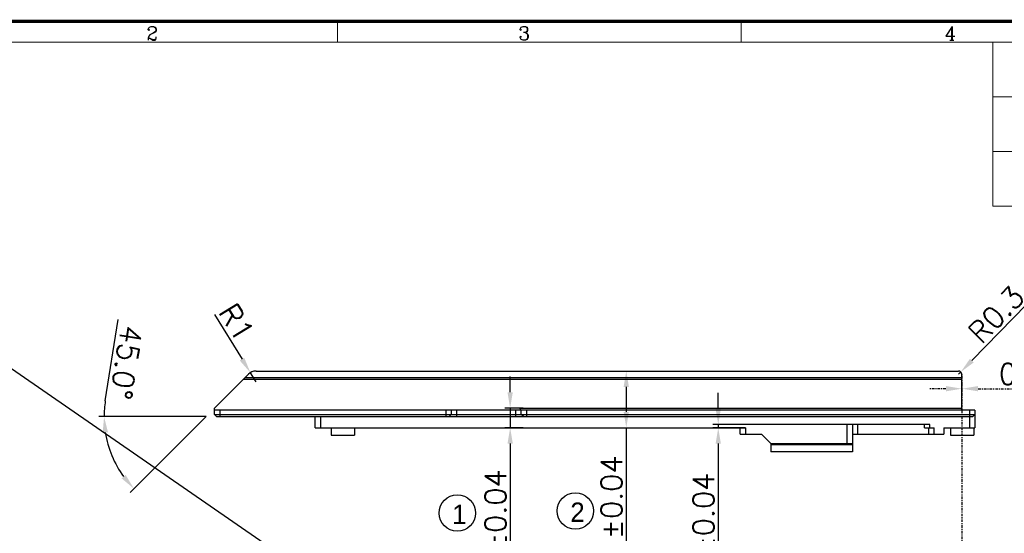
# Model space of a CAD drawing. Header units: inches. Extents: x 21485 to 22073, y -4353 to -4163.
# Tile 4 of 11: x 21534 to 21626, y -4211 to -4163. Entities that reach past the tile are written whole.
import ezdxf

# ---------------------------------------------------------------- set-up
doc = ezdxf.new("R2010")
doc.units = ezdxf.units.IN
doc.header["$LTSCALE"] = 0.64311
doc.header["$MEASUREMENT"] = 0
doc.header["$PDMODE"] = 3
doc.header["$PDSIZE"] = 0.3125
doc.linetypes.add('CENTER', pattern=[0.6, 0.375, -0.075, 0.075, -0.075])
doc.layers.get('0').update_dxf_attribs({"linetype": 'CONTINUOUS'})
doc.layers.get('Defpoints').update_dxf_attribs({"linetype": 'CONTINUOUS'})
doc.layers.add('图框', color=3, linetype='CONTINUOUS')
doc.styles.add('ITALICT', font='COMPLEX')
doc.styles.get("Standard").update_dxf_attribs({"font": 'txt.shx'})
doc.styles.add('TEXTSTYLE_2', font='txt')
doc.dimstyles.new('AVC 1.5', dxfattribs={"dimtxt": 2, "dimasz": 1.5, "dimexe": 0.5, "dimexo": 0, "dimgap": 0.39, "dimtad": 1, "dimdsep": 46, "dimtxsty": 'Standard', "dimcen": 0, "dimclrd": 2, "dimclre": 2, "dimclrt": 2, "dimadec": 1, "dimazin": 0, "dimtfac": 1, "dimtmove": 0, "dimatfit": 3, "dimfxl": 0, "dimtolj": 1, "dimtzin": 0, "dimarcsym": 0})

# ---------------------------------------------------------------- blocks, each defined once
blk = doc.blocks.new('*D206')
at = {"color": 2, "lineweight": -2, "transparency": 16777216}
for p, q in [((21551.888, -4190.545), (21554.5, -4194.746)), ((21555.819, -4196.87), (21555.291, -4196.02))]:
    blk.add_line(p, q, dxfattribs=at)
at = {"color": 2, "transparency": 16777216}
blk.add_solid([(21554.712, -4194.614), (21554.287, -4194.878), (21555.291, -4196.02)], dxfattribs=at)
at = {"layer": 'Defpoints', "color": 0, "transparency": 16777216}
for p in [(21555.291, -4196.02), (21555.819, -4196.87)]:
    blk.add_point(p, dxfattribs=at)
at = {"color": 2, "transparency": 16777216, "insert": (21553.979, -4191.275), "char_height": 2, "attachment_point": 5, "rotation": 301.86167}
blk.add_mtext('\\A1;R1', dxfattribs=at)
blk = doc.blocks.new('*D207')
at = {"color": 2, "lineweight": -2, "transparency": 16777216}
for p, q in [((21541.602, -4198.674), (21542.812, -4190.989)), ((21551.105, -4200.17), (21540.986, -4200.17)), ((21551.105, -4200.17), (21543.949, -4207.325))]:
    blk.add_line(p, q, dxfattribs=at)
for start, end in [(171.05669, 180), (188.94331, 216.05669)]:
    blk.add_arc((21551.105, -4200.17), 9.62, start, end, dxfattribs=at)
at = {"color": 2, "transparency": 16777216}
for points in [[(21541.353, -4201.685), (21541.852, -4201.646), (21541.486, -4200.17)], [(21543.518, -4205.669), (21543.138, -4205.994), (21544.303, -4206.972)]]:
    blk.add_solid(points, dxfattribs=at)
at = {"layer": 'Defpoints', "color": 0, "transparency": 16777216}
for p in [(21555.112, -4196.163), (21551.905, -4199.37), (21552.105, -4200.17), (21623.455, -4200.17), (21542.774, -4204.979)]:
    blk.add_point(p, dxfattribs=at)
at = {"color": 2, "transparency": 16777216, "insert": (21543.58, -4195.048), "char_height": 2, "attachment_point": 5, "rotation": 261.05669}
blk.add_mtext('\\A1;45.0°', dxfattribs=at)
blk = doc.blocks.new('*D208')
at = {"color": 2, "lineweight": -2, "transparency": 16777216}
for p, q in [((21579.798, -4197.87), (21579.798, -4196.37)), ((21581.012, -4199.37), (21579.298, -4199.37)), ((21579.798, -4199.37), (21579.798, -4201.22)), ((21581.012, -4201.22), (21579.298, -4201.22)), ((21579.798, -4202.72), (21579.798, -4219.143))]:
    blk.add_line(p, q, dxfattribs=at)
at = {"color": 2, "transparency": 16777216}
for points in [[(21579.548, -4197.87), (21580.048, -4197.87), (21579.798, -4199.37)], [(21579.548, -4202.72), (21580.048, -4202.72), (21579.798, -4201.22)]]:
    blk.add_solid(points, dxfattribs=at)
at = {"layer": 'Defpoints', "color": 0, "transparency": 16777216}
for p in [(21581.012, -4199.37), (21579.798, -4201.22), (21581.012, -4201.22)]:
    blk.add_point(p, dxfattribs=at)
at = {"color": 2, "transparency": 16777216, "insert": (21578.408, -4212.086), "char_height": 2, "attachment_point": 5, "rotation": 90}
blk.add_mtext('\\A1;1.85%%P0.04', dxfattribs=at)
blk = doc.blocks.new('*D209')
at = {"color": 2, "lineweight": -2, "transparency": 16777216}
for p, q in [((21588.598, -4195.87), (21591.254, -4195.87)), ((21590.754, -4197.37), (21590.754, -4199.72)), ((21588.598, -4201.22), (21591.254, -4201.22)), ((21590.754, -4201.22), (21590.754, -4218.166))]:
    blk.add_line(p, q, dxfattribs=at)
at = {"color": 2, "transparency": 16777216}
for points in [[(21590.504, -4197.37), (21591.004, -4197.37), (21590.754, -4195.87)], [(21590.504, -4199.72), (21591.004, -4199.72), (21590.754, -4201.22)]]:
    blk.add_solid(points, dxfattribs=at)
at = {"layer": 'Defpoints', "color": 0, "transparency": 16777216}
for p in [(21588.598, -4195.87), (21588.598, -4201.22), (21590.754, -4201.22)]:
    blk.add_point(p, dxfattribs=at)
at = {"color": 2, "transparency": 16777216, "insert": (21589.364, -4210.776), "char_height": 2, "attachment_point": 5, "rotation": 90}
blk.add_mtext('\\A1;5.35%%P0.04', dxfattribs=at)
blk = doc.blocks.new('*D210')
at = {"color": 2, "lineweight": -2, "transparency": 16777216}
for p, q in [((21599.431, -4199.42), (21599.431, -4197.92)), ((21612.085, -4200.92), (21598.931, -4200.92)), ((21599.431, -4200.92), (21599.431, -4201.22)), ((21602.005, -4201.22), (21598.931, -4201.22)), ((21599.431, -4202.72), (21599.431, -4221.738))]:
    blk.add_line(p, q, dxfattribs=at)
at = {"color": 2, "transparency": 16777216}
for points in [[(21599.181, -4199.42), (21599.681, -4199.42), (21599.431, -4200.92)], [(21599.181, -4202.72), (21599.681, -4202.72), (21599.431, -4201.22)]]:
    blk.add_solid(points, dxfattribs=at)
at = {"layer": 'Defpoints', "color": 0, "transparency": 16777216}
for p in [(21612.085, -4200.92), (21599.431, -4201.22), (21602.005, -4201.22)]:
    blk.add_point(p, dxfattribs=at)
at = {"color": 2, "transparency": 16777216, "insert": (21598.041, -4213.514), "char_height": 2, "attachment_point": 5, "rotation": 90}
blk.add_mtext('\\A1;2-0.3%%P0.04', dxfattribs=at)
blk = doc.blocks.new('*D211')
at = {"color": 2, "lineweight": -2, "transparency": 16777216}
for p, q in [((21628.904, -4189.186), (21623.361, -4194.88)), ((21622.105, -4196.17), (21622.314, -4195.955))]:
    blk.add_line(p, q, dxfattribs=at)
at = {"color": 2, "transparency": 16777216}
blk.add_solid([(21623.182, -4194.706), (21623.54, -4195.054), (21622.314, -4195.955)], dxfattribs=at)
at = {"layer": 'Defpoints', "color": 0, "transparency": 16777216}
for p in [(21622.105, -4196.17), (21622.314, -4195.955)]:
    blk.add_point(p, dxfattribs=at)
at = {"color": 2, "transparency": 16777216, "insert": (21625.659, -4190.526), "char_height": 2, "attachment_point": 5, "rotation": 45.76948}
blk.add_mtext('\\A1;R0.3', dxfattribs=at)
blk = doc.blocks.new('*D212')
at = {"color": 2, "linetype": 'CENTER', "lineweight": -2, "transparency": 16777216}
for p, q in [((21622.405, -4197.87), (21622.405, -4197.032)), ((21622.455, -4197.867), (21622.455, -4197.032)), ((21620.905, -4197.532), (21619.405, -4197.532)), ((21622.405, -4197.532), (21622.455, -4197.532)), ((21623.955, -4197.532), (21631.949, -4197.532))]:
    blk.add_line(p, q, dxfattribs=at)
at = {"color": 2, "linetype": 'CENTER', "transparency": 16777216}
for points in [[(21620.905, -4197.282), (21620.905, -4197.782), (21622.405, -4197.532)], [(21623.955, -4197.282), (21623.955, -4197.782), (21622.455, -4197.532)]]:
    blk.add_solid(points, dxfattribs=at)
at = {"layer": 'Defpoints', "color": 0, "linetype": 'CENTER', "transparency": 16777216}
for p in [(21622.405, -4197.532), (21622.405, -4197.87), (21622.455, -4197.867)]:
    blk.add_point(p, dxfattribs=at)
at = {"color": 2, "linetype": 'CENTER', "transparency": 16777216, "insert": (21628.893, -4196.142), "char_height": 2, "attachment_point": 5}
blk.add_mtext('\\A1;0.05', dxfattribs=at)

msp = doc.modelspace()

# ---------------------------------------------------------------- linework, layer by layer
at = {"color": 1}
msp.add_line((21485.3282, -4162.871), (21755.9723, -4349.8043), dxfattribs=at)
at = {"color": 7, "linetype": 'Continuous'}
for p, q in [((21551.9051, -4199.3696), (21555.1122, -4196.1626)), ((21555.8193, -4195.8697), (21622.1051, -4195.8697)), ((21622.4051, -4199.5697), (21622.4051, -4196.1697)), ((21622.4051, -4196.6697), (21554.6051, -4196.6697)), ((21554.8051, -4196.4697), (21622.4051, -4196.4697)), ((21551.9051, -4199.9697), (21551.9051, -4199.3696)), ((21580.7436, -4199.5697), (21551.9051, -4199.5697)), ((21552.1051, -4200.1697), (21551.9051, -4199.9697)), ((21551.9051, -4199.9697), (21623.6551, -4199.9697)), ((21552.4051, -4199.5697), (21552.4051, -4200.1697)), ((21573.7451, -4200.1697), (21573.7451, -4199.5697)), ((21574.2451, -4199.9697), (21574.0451, -4200.1697)), ((21574.2451, -4199.5697), (21574.2451, -4199.9697)), ((21574.7451, -4199.5697), (21574.7451, -4200.1697)), ((21580.3451, -4200.1697), (21580.3451, -4199.5697)), ((21580.7436, -4199.3697), (21580.7436, -4199.5697)), ((21580.7436, -4199.3697), (21622.4051, -4199.3697)), ((21580.8451, -4199.9697), (21580.8451, -4199.5697)), ((21623.6551, -4199.5697), (21580.8451, -4199.5697)), ((21581.0451, -4200.1697), (21580.8451, -4199.9697)), ((21581.3451, -4199.5697), (21581.3451, -4200.1697)), ((21623.1551, -4201.2197), (21623.1551, -4199.5697)), ((21623.6551, -4199.9697), (21623.4551, -4200.1697)), ((21623.6551, -4199.5697), (21623.6551, -4201.2197)), ((21552.1051, -4200.1697), (21623.4551, -4200.1697)), ((21561.4051, -4201.2197), (21561.4051, -4200.1697)), ((21561.9051, -4200.1697), (21561.9051, -4201.2197)), ((21619.4051, -4200.9197), (21611.5851, -4200.9197)), ((21611.5851, -4202.7197), (21611.5851, -4200.9197)), ((21612.0851, -4200.9197), (21612.0851, -4203.4947)), ((21612.5851, -4200.9197), (21612.5851, -4201.8197)), ((21618.9051, -4201.2197), (21618.9051, -4200.9197)), ((21619.4051, -4201.2197), (21619.4051, -4200.9197)), ((21561.4051, -4201.2197), (21602.0051, -4201.2197)), ((21562.9051, -4201.2197), (21562.9051, -4201.9197)), ((21565.1051, -4201.2197), (21565.1051, -4201.9197)), ((21601.5051, -4201.8197), (21601.5051, -4201.2197)), ((21601.5051, -4201.8197), (21603.5051, -4201.8197)), ((21602.0051, -4201.2197), (21602.0051, -4201.8197)), ((21604.4051, -4202.7197), (21603.5051, -4201.8197)), ((21612.0851, -4201.8197), (21620.7051, -4201.8197)), ((21618.9051, -4201.2197), (21619.8051, -4201.2197)), ((21619.3051, -4201.8197), (21619.3051, -4201.2197)), ((21619.8051, -4201.8197), (21619.8051, -4201.2197)), ((21620.7051, -4201.2197), (21623.6551, -4201.2197)), ((21620.7051, -4201.2197), (21620.7051, -4201.8197)), ((21621.3551, -4201.2197), (21621.3551, -4201.9197)), ((21623.5551, -4201.2197), (21623.5551, -4201.9197)), ((21562.9051, -4201.9197), (21565.1051, -4201.9197)), ((21604.4051, -4202.7197), (21612.0851, -4202.7197)), ((21604.4051, -4202.7197), (21604.4051, -4203.4947)), ((21621.3551, -4201.9197), (21623.5551, -4201.9197)), ((21612.0851, -4202.8197), (21604.4051, -4202.8197)), ((21612.0851, -4203.4947), (21604.4051, -4203.4947))]:
    msp.add_line(p, q, dxfattribs=at)
at = {"color": 1, "linetype": 'CENTER'}
msp.add_line((21622.4551, -4315.0971), (21622.4551, -4196.2073), dxfattribs=at)
at = {"color": 3, "linetype": 'Continuous'}
for centre in [(21585.9524, -4209.0721), (21574.8086, -4209.2718)]:
    msp.add_circle(centre, 1.7207, dxfattribs=at)
at = {"color": 7, "linetype": 'Continuous'}
for centre, radius, start, end in [((21555.8193, -4196.8697), 1, 90, 135), ((21622.1051, -4196.1697), 0.3, 0, 90)]:
    msp.add_arc(centre, radius, start, end, dxfattribs=at)
for points, knots in [([(21580.7804, -4199.5085), (21580.7753, -4199.4991), (21580.7543, -4199.4558), (21580.7436, -4199.4071), (21580.7436, -4199.3697)], [0, 0, 0, 0, 0.2223855, 1, 1, 1, 1]), ([(21580.8346, -4199.5697), (21580.8309, -4199.5697), (21580.8218, -4199.5644), (21580.8093, -4199.552), (21580.7946, -4199.5327), (21580.7852, -4199.5172), (21580.7804, -4199.5085)], [0, 0, 0, 0, 0.1340086, 0.3489601, 0.6413065, 1, 1, 1, 1])]:
    msp.add_open_spline(points, degree=3, knots=knots, dxfattribs=at)
at = {"layer": '图框', "color": 4, "lineweight": 0}
for p, q in [((21563.4966, -4162.871), (21563.4966, -4164.8387)), ((21601.5982, -4162.871), (21601.5982, -4164.8387)), ((21485.3282, -4164.8387), (21755.9723, -4164.8387)), ((21754.0046, -4164.8387), (21487.296, -4164.8387)), ((21614.5418, -4164.8387), (21487.296, -4164.8387)), ((21625.3358, -4180.3193), (21625.3358, -4164.8387)), ((21754.0046, -4169.9989), (21625.3358, -4169.9989)), ((21754.0046, -4175.1591), (21625.3358, -4175.1591)), ((21754.0046, -4180.3193), (21625.3358, -4180.3193))]:
    msp.add_line(p, q, dxfattribs=at)
at = {"layer": '图框', "color": 4, "lineweight": 0, "const_width": 0.328}
msp.add_lwpolyline([(21485.3282, -4162.871), (21755.9723, -4162.871), (21755.9723, -4349.8043), (21485.3282, -4349.8043)], close=True, dxfattribs=at)

# ---------------------------------------------------------------- texts
at = {"color": 3, "linetype": 'Continuous', "char_height": 1.8298, "width": 1.82977, "attachment_point": 1, "style": 'TEXTSTYLE_2'}
for s, insert in [('2', (21585.4724, -4208.2747)), ('1', (21574.3286, -4208.4744))]:
    msp.add_mtext(s, dxfattribs=dict(at, insert=insert))
at = {"layer": '图框', "color": 4, "lineweight": 0, "style": 'ITALICT'}
for s, p in [('2', (21545.4846, -4164.6297)), ('3', (21580.5753, -4164.6376)), ('4', (21620.7795, -4164.6336))]:
    msp.add_text(s, height=1.2751, dxfattribs=at).set_placement(p)

# ---------------------------------------------------------------- dimensions: what is measured, and where the dimension line sits
for center, mpoint, picture, middle in [((21622.1051, -4196.1697), (21622.3144, -4195.9547), '*D211', (21625.6595, -4190.5258)), ((21555.8193, -4196.8697), (21555.2914, -4196.0203), '*D206', (21553.9787, -4191.275))]:
    dim = msp.add_radius_dim(center=center, mpoint=mpoint, dimstyle='AVC 1.5')
    dim.commit()
    dim.dimension.update_dxf_attribs({"geometry": picture, "text_midpoint": middle})
dim = msp.add_angular_dim_2l(base=(21542.7743, -4204.9795), line1=((21552.1051, -4200.1697), (21623.4551, -4200.1697)), line2=((21551.9051, -4199.3696), (21555.1122, -4196.1626)), dimstyle='AVC 1.5')
dim.commit()
dim.dimension.update_dxf_attribs({"geometry": '*D207', "text_midpoint": (21543.5803, -4195.0476)})
at = {"color": 1, "linetype": 'CENTER'}
dim = msp.add_linear_dim(base=(21622.4051, -4197.5318), p1=(21622.4551, -4197.8669), p2=(21622.4051, -4197.8697), dimstyle='AVC 1.5', dxfattribs=at)
dim.commit()
dim.dimension.update_dxf_attribs({"geometry": '*D212', "text_midpoint": (21628.8927, -4197.5318), "dimtype": 160})
for base, p1, p2, text, picture, middle in [((21590.7545, -4201.2197), (21588.5984, -4195.8697), (21588.5984, -4201.2197), '<>%%P0.04', '*D209', (21590.7545, -4210.7763)), ((21579.7979, -4201.2197), (21581.012, -4199.3697), (21581.012, -4201.2197), '<>%%P0.04', '*D208', (21579.7979, -4212.0859)), ((21599.4305, -4201.2197), (21612.0851, -4200.9197), (21602.0051, -4201.2197), '2-<>%%P0.04', '*D210', (21599.4305, -4213.5144))]:
    dim = msp.add_linear_dim(base=base, p1=p1, p2=p2, angle=90, text=text, dimstyle='AVC 1.5')
    dim.commit()
    dim.dimension.update_dxf_attribs({"geometry": picture, "text_midpoint": middle, "dimtype": 160})

doc.saveas('drawing.dxf')
